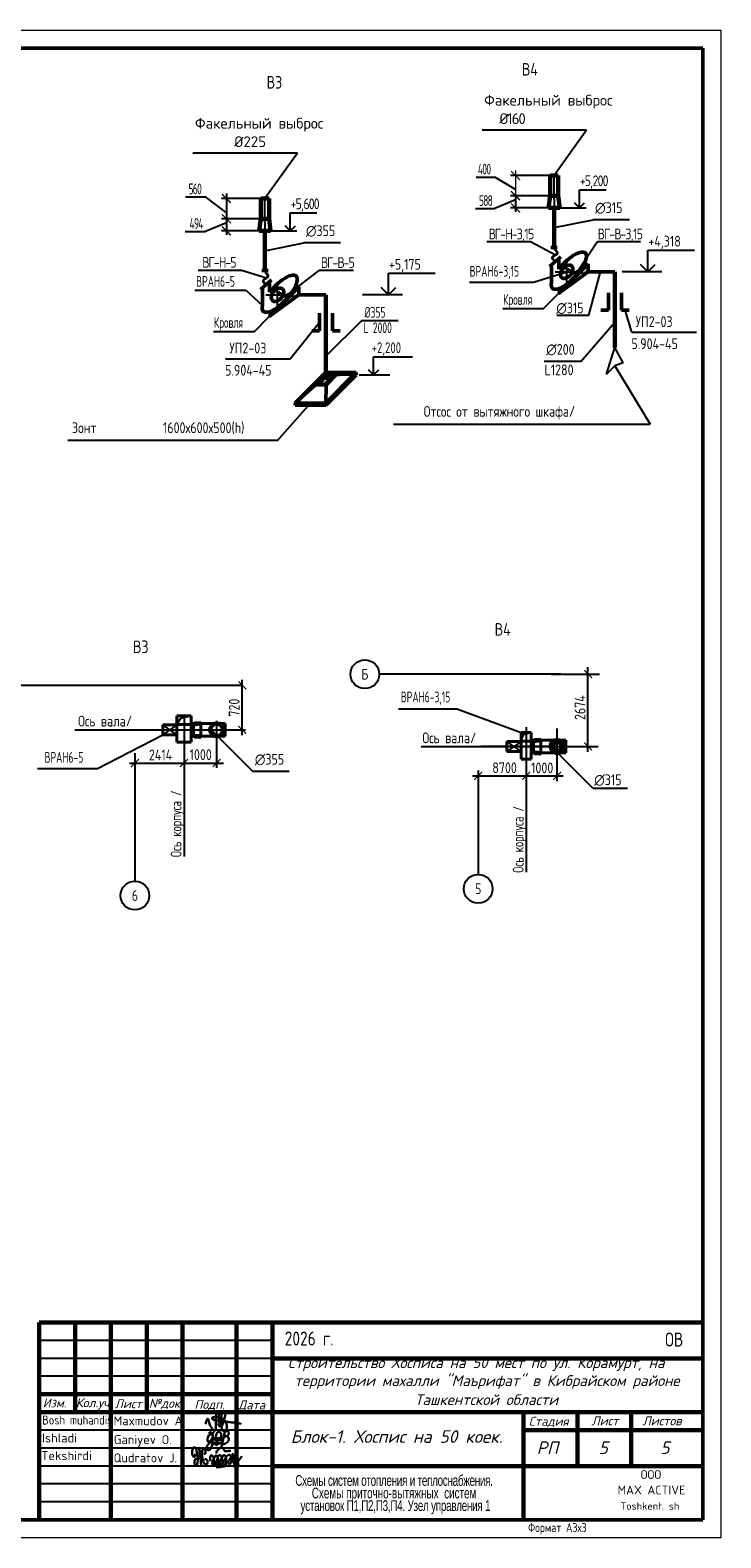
# Model space of a CAD drawing. Header units: millimetres. Extents: x -256102 to 1051688, y 9862 to 69256.
# Tile 28 of 33: x 155557 to 174807, y 9862 to 51862. Entities that reach past the tile are written whole.
import ezdxf
from ezdxf.enums import TextEntityAlignment as Align

# ---------------------------------------------------------------- set-up
doc = ezdxf.new("R2010")
doc.units = ezdxf.units.MM
doc.linetypes.add('GOST2.303 5', pattern=[24, 20, -1.5, 1, -1.5])
doc.linetypes.add('штриховая2', pattern=[9.525, 6.35, -3.175])
for name, color, linetype, lineweight in [('30мм', 7, 'Continuous', 30), ('Вспомогательные', 8, 'Continuous', 25), ('контуры', 7, 'Continuous', 20), ('Надписи', 51, 'Continuous', 30), ('Размер', 8, 'Continuous', 25), ('рамки', 141, 'Continuous', 60), ('стены', 4, 'Continuous', 50), ('Текст', 7, 'Continuous', 13), ('Формат', 7, 'Continuous', 50)]:
    doc.layers.add(name, color=color, linetype=linetype, lineweight=lineweight)
for name, color, linetype in [('Выносные', 8, 'Continuous'), ('желтые', 2, 'Continuous'), ('Размеры', 8, 'Continuous')]:
    doc.layers.add(name, color=color, linetype=linetype)
doc.styles.add('COMPLEX', font='isocpeur.ttf')
doc.styles.add('GOST 2.304', font='CS_Gost2304.shx')
doc.styles.get("Standard").update_dxf_attribs({"font": 'isocpeui.ttf'})
doc.styles.add('style4', font='isocpeur.ttf', dxfattribs={"height": 350})
doc.styles.add('ГОСТ', font='isocpeur.ttf', dxfattribs={"oblique": 15})
doc.styles.add('Текст', font='cs_gost2304.shx', dxfattribs={"width": 0.8, "height": 3})

# ---------------------------------------------------------------- blocks, each defined once
blk = doc.blocks.new('_ArchTick')
at = {"color": 0, "linetype": 'ByBlock', "const_width": 0.15}
blk.add_lwpolyline([(-0.5, -0.5), (0.5, 0.5)], dxfattribs=at)
blk = doc.blocks.new('A$C4c4061ee')
at = {"color": 184, "lineweight": 30}
blk.add_spline([(-39.7, -7.1), (-36.8, 4), (-34, 7.9), (-31.2, -0.1), (-24.1, -16.2), (-16.7, -23.5), (-13.9, -23.5), (-12.5, -17.9), (-12.5, 12.7), (-8.3, 24.8), (-4.4, 27), (-3.4, 21.4), (-5.7, 12.9), (-4.4, 8), (-4.4, -10), (-2, -12.6), (3.3, -10), (9.6, 6.1), (12.6, 19.5), (7.6, 28.9), (4.7, 26.6), (2.4, 16.6), (1.1, -1.2), (2.9, -14.2), (6.8, -24.8), (10.9, -24.8), (15, -21.3), (16.5, -17.2), (16.5, -9.9), (12, 2), (5.9, 7.4), (-2.7, 10.3), (-10, 12.1), (-17, 12.1), (-21.5, 11.2), (-22.5, 7.7), (-20, 5.4), (-14, 3.7), (-0.7, 1.8), (11, 0.5), (22.2, -1.2), (37.6, -2.6), (43.5, -3.6), (49.3, -4.5), (54.9, -6.4)], degree=3, dxfattribs=at)
blk = doc.blocks.new('Odil Ganiyev')
at = {"color": 184, "lineweight": 30}
for points, knots in [([(278093, -189111), (278063, -189124), (277979, -189180), (277976, -189469), (278121, -189357), (278159, -189260), (278167, -189222)], [0, 0, 0, 0, 84.01965, 319.3343, 434.006974, 519.963926, 519.963926, 519.963926, 519.963926]), ([(278167, -189222), (278181, -189151), (278171, -189084), (278111, -189103), (278093, -189111)], [526.826092, 526.826092, 526.826092, 526.826092, 665.559085, 706.396126, 706.396126, 706.396126, 706.396126]), ([(278396, -189316), (278466, -189243), (278495, -189145), (278487, -189009), (278378, -188944), (278332, -188998), (278319, -189020), (278305, -189050), (278280, -189134), (278300, -189288), (278388, -189386)], [0, 0, 0, 0, 210.331661, 341.544209, 437.993539, 521.209993, 521.209993, 521.209993, 602.643394, 823.015149, 823.015149, 823.015149, 823.015149]), ([(278617, -189118), (278680, -189058), (278780, -189127), (278817, -189262), (278675, -189400), (278595, -189412), (278531, -189410)], [498.211239, 498.211239, 498.211239, 498.211239, 560.962433, 628.560844, 789.184895, 992.203079, 992.203079, 992.203079, 992.203079]), ([(278604, -188939), (278630, -188908), (278658, -188890), (278746, -188897), (278776, -188980), (278743, -189054), (278691, -189101), (278617, -189118)], [0, 0, 0, 0, 59.301687, 137.83445, 232.671471, 306.955654, 371.443461, 371.443461, 371.443461, 371.443461])]:
    blk.add_open_spline(points, degree=3, knots=knots, dxfattribs=at)
for points in [[(278174, -189155), (278173, -189633), (278135, -189699), (278036, -189702), (278008, -189605), (278074, -189469), (278128, -189405), (278218, -189288)], [(278009, -189095), (278081, -189029), (278139, -189055), (278204, -188993)], [(278218, -189288), (278220, -189298), (278251, -189229), (278258, -189294), (278315, -189206), (278295, -189231), (278320, -189288), (278380, -189198), (278355, -189239), (278384, -189286), (278449, -189192), (278428, -189223), (278438, -189281), (278515, -189197), (278494, -189208), (278505, -189282), (278604, -188932), (278563, -189514)], [(278213, -189509), (278316, -189388), (278340, -189483), (278421, -189425), (278521, -189382)]]:
    blk.add_spline(points, degree=3, dxfattribs=at)
blk = doc.blocks.new('A$C77aec0c1')
at = {"color": 184, "lineweight": 30}
for points in [[(-78.4, 25.2), (-78.4, 19.8), (-80.1, 15.4), (-82.7, 15.2), (-85.9, 18.3), (-87.6, 24.6), (-87.6, 33.5), (-85.8, 41.5), (-83.2, 44.9), (-79.5, 45.3), (-74.8, 37.3), (-71.4, 24), (-70.3, 12.8), (-70.6, 1.9), (-72.5, -8.2), (-74.5, -11.9), (-76.7, -12.4), (-79.3, -9.8), (-81.1, -2.5), (-80.5, 2.8), (-78.6, 6.3), (-76.3, 8.1), (-74.2, 8.6)], [(-70.3, 8.8), (-64.2, 15.4), (-63.4, 26), (-64.7, 36.5), (-65.8, 41.1), (-66, 40.4), (-65.4, 38.6), (-63.9, 30.6), (-63.4, 26), (-62.4, 17.4), (-61.3, 7.7), (-60.5, -1.3), (-59.7, -9.1), (-59.2, -11.6), (-59.5, -10.3), (-59.8, -8.8), (-61, 4.4), (-61.6, 9.7), (-62.2, 15.2), (-62.4, 16.8), (-60.5, 15), (-58.2, 15.7), (-56.6, 21.2), (-56.7, 31.2), (-55.8, 37.1), (-53.2, 40), (-50, 39.7), (-45.9, 34.7), (-45.4, 29.7), (-46.3, 25.7), (-48.8, 25), (-50.3, 25.3)], [(-56.6, 20.3), (-55.7, 12.4), (-53.4, 2), (-50.9, -4.5), (-47.7, -7.4), (-43.4, -8.2), (-40.2, -6.5), (-38.7, -1.4), (-39.6, 2.9), (-41.5, 6), (-44.2, 7.7), (-47, 7.2), (-47.6, 5.7)], [(-30.4, 1), (-29.8, 17.4), (-28.4, 20.1), (-25.6, 19.9), (-20.5, 13.6), (-18.9, 4.6), (-17.5, -7.1), (-18.5, -11.1), (-21.9, -11.5), (-24, -7.9), (-23.3, -0.6), (-20.4, 7.3), (-17, 14), (-13.9, 18.7), (-9.6, 18.3), (-6.3, 10.9), (-5, -2.4), (-5, -8.8), (-9, -10.1), (-12.3, -6.5), (-11.2, 0.2), (-8.3, 6.3), (-6.9, 12.8), (-4.7, 17.9), (-0.2, 20.5), (4.2, 17.9), (6, 9.7), (7.1, 1), (7.6, -6.8), (4.7, -8.8), (0.1, -8.1), (-0.1, -1.4), (3.2, 6.9), (7.8, 15.8), (10.6, 19.9), (16, 19.6), (19.3, 13.2), (20.4, 0.9), (19.5, -6.1), (16.8, -9.2), (13.6, -8.5), (11.7, -1), (15.1, 6.9), (19.9, 14.2), (24.4, 19.9), (31, 21.1), (35, 14.6), (36.2, 0.9), (34.1, -5.6), (29.3, -6.4), (26.9, -3.5), (30.5, 6.3), (35.4, 12.4), (39.7, 19.3), (40.4, 25.2), (40.7, 24.3), (43.9, -4.9), (43.8, -3.9), (42.9, 9.7), (43.1, 12.5), (45.5, 16.5), (50.4, 21.1), (52.2, 22.2), (51.2, 21.8)], [(-10.4, 26.1), (-11.3, 30.7), (-5.9, 37.4), (1.2, 43.5), (6.2, 44.3), (10.3, 42.2), (12.4, 38), (15, 34.5), (18.4, 33), (24.9, 33.5), (29.4, 34.6), (33.6, 34.4), (35.1, 34)], [(42.9, 10.8), (45.1, 7.7), (48.3, 5.7), (51.7, 3.7), (54.9, -0.4), (57.8, -5.8), (58.9, -10.7), (58.5, -15.5), (56.8, -17.9), (52, -18.5), (48.4, -18.1), (46.1, -15.6), (45.8, -12.6), (48.1, -9.4), (51.1, -6.3), (54.5, -2.6), (57.9, 1), (62.2, 6.3), (66.5, 12.8), (69.8, 17.8)], [(-11.8, -17.3), (-2.7, -17.5), (7.9, -15.9), (17.6, -14.8), (25.1, -13.1), (30.9, -13.1)]]:
    blk.add_spline(points, degree=3, dxfattribs=at)

msp = doc.modelspace()

# ---------------------------------------------------------------- hatches: boundary and pattern name
at = {"layer": 'Размер', "lineweight": 40}
h = msp.add_hatch(color=4, dxfattribs=at)
edge = h.paths.add_edge_path()
edge.add_arc((170100.6, 32032.9), 3.49, 0, 360)
h = msp.add_hatch(color=4, dxfattribs=at)
edge = h.paths.add_edge_path()
edge.add_arc((170388.7, 32040.4), 3.49, 0, 360)
h = msp.add_hatch(color=4, dxfattribs=at)
edge = h.paths.add_edge_path()
edge.add_arc((170112.7, 31754.6), 3.49, 0, 360)
h = msp.add_hatch(color=4, dxfattribs=at)
edge = h.paths.add_edge_path()
edge.add_arc((170406.7, 31783.6), 3.49, 0, 360)

# ---------------------------------------------------------------- linework, layer by layer
at = {"color": 7, "lineweight": 50}
for p, q in [((162947, 41474.7), (163795.6, 42323.2)), ((162947, 41474.7), (163724.9, 42252.5)), ((163504.9, 41974.7), (163787.7, 42257.5)), ((163787.7, 42257.5), (163795.6, 42323.2)), ((163787.7, 42257.5), (164087.7, 42257.5)), ((163795.6, 42323.2), (164645.6, 42323.2)), ((163797, 41474.7), (164645.6, 42323.2)), ((163797, 41412.7), (164645.6, 42261.2)), ((163804.9, 41974.7), (164087.7, 42257.5)), ((164087.7, 42257.5), (164645.6, 42323.2)), ((164645.6, 42261.2), (164645.6, 42323.2)), ((162947, 41474.7), (163504.9, 41974.7)), ((163797, 41474.7), (163804.9, 41974.7)), ((162947, 41474.7), (163797, 41474.7)), ((162947, 41412.7), (162947, 41474.7)), ((162947, 41412.7), (163797, 41412.7)), ((163797, 41412.7), (163797, 41474.7))]:
    msp.add_line(p, q, dxfattribs=at)
at = {"color": 7, "linetype": 'ByBlock', "lineweight": -3}
for p, q in [((162947, 41412.7), (163795.6, 42261.2)), ((162947, 41412.7), (163724.9, 42190.5)), ((163795.6, 42261.2), (164645.6, 42261.2))]:
    msp.add_line(p, q, dxfattribs=at)
at = {"color": 7, "lineweight": 40}
msp.add_line((163804.9, 41974.7), (163504.9, 41974.7), dxfattribs=at)
at = {"color": 7}
for p, q in [((159647.5, 32508.2), (159250.5, 32232.6)), ((159647.5, 32232.6), (159250.5, 32508.2)), ((159647.5, 32523.2), (159760.9, 32691.2)), ((169241, 32042.2), (168844, 31766.7)), ((169241, 31766.7), (168844, 32042.2)), ((169241, 32057.2), (169303, 32243.9))]:
    msp.add_line(p, q, dxfattribs=at)
at = {"color": 0}
msp.add_line((174307.3, 10361.7), (174307.3, 10361.7), dxfattribs=at)
msp.add_line((174307.3, 10361.7), (174307.3, 10361.7), dxfattribs=at)
at = {"color": 7, "lineweight": 50}
msp.add_ellipse((163796.3, 42116.1), major_axis=(-127.2, -127.2), ratio=0.3954002, dxfattribs=at)
at = {"layer": '30мм', "color": 8, "lineweight": -3}
msp.add_line((169085.8, 47250.4), (169085.8, 46801.1), dxfattribs=at)
at = {"layer": 'Вспомогательные', "color": 0, "lineweight": -3}
for p, q in [((172773, 45127.8), (172773, 45737.3)), ((172773, 45737.3), (174076.5, 45737.3)), ((165541.3, 44486.1), (165541.3, 45095.5)), ((165541.3, 45095.5), (166844.8, 45095.5)), ((173165.8, 45127.8), (172052.5, 45127.8)), ((172773, 45127.8), (172570, 45330.9)), ((172773, 45127.8), (172976, 45330.9)), ((165541.3, 44486.1), (165338.3, 44689.1)), ((165541.3, 44486.1), (165744.3, 44689.1)), ((165934.1, 44486.1), (164820.8, 44486.1))]:
    msp.add_line(p, q, dxfattribs=at)
at = {"layer": 'Выносные'}
for p, q in [((170237.5, 43917.5), (171130.8, 43917.5)), ((171239.9, 30746.9), (172205.3, 30746.9))]:
    msp.add_line(p, q, dxfattribs=at)
at = {"layer": 'Выносные', "color": 0}
for p, q in [((162309.5, 15362), (155809.5, 15362)), ((162309.5, 14862), (155809.5, 14862)), ((162309.5, 14362), (155809.5, 14362)), ((162309.5, 12862), (155809.5, 12862)), ((162309.5, 12362), (155809.5, 12362)), ((162309.5, 11862), (155809.5, 11862)), ((162309.5, 11362), (155809.5, 11362)), ((162309.5, 10862), (155809.5, 10862))]:
    msp.add_line(p, q, dxfattribs=at)
at = {"layer": 'желтые', "color": 7}
for p, q in [((167985, 47764.8), (168504.9, 47764.8)), ((169079.9, 47419.5), (168504.9, 47764.8)), ((170081.3, 47810.4), (168948.3, 47810.4)), ((169085.8, 47134.3), (168504.9, 46889.6)), ((170081.3, 47250.4), (168948.3, 47250.4)), ((170866.6, 46910.3), (170725.2, 47051.7)), ((170866.6, 46910.3), (170725.2, 47051.7)), ((170866.6, 46910.3), (170866.6, 47410.3)), ((170866.6, 46910.3), (171008, 47051.7)), ((170866.6, 46910.3), (171008, 47051.7)), ((170866.8, 47410.7), (171611, 47410.2)), ((167969.5, 46889.6), (168504.9, 46889.6)), ((170081.3, 46910.4), (168948.3, 46910.4)), ((170261.3, 46910.4), (171051.8, 46910.4)), ((171130.8, 43917.5), (171455.2, 45127.8)), ((170900.7, 42631.2), (171855.1, 43729.7)), ((172329, 43444.5), (172143.2, 44057.4)), ((171623, 42274.5), (171855.1, 43024.6)), ((172087.1, 42589.8), (171855.1, 43024.6)), ((170900.7, 42631.2), (169884.6, 42631.2)), ((171623, 42274.5), (171855.1, 42514)), ((172087.1, 42589.8), (171855.1, 42514)), ((171855.1, 42514), (172835.9, 40881.3)), ((165685.1, 40881.3), (172835.9, 40881.3)), ((161468.7, 33608.9), (155063.4, 33608.9))]:
    msp.add_line(p, q, dxfattribs=at)
at = {"layer": 'желтые', "color": 7, "lineweight": -3}
for p, q in [((170159.9, 46359.8), (171246.5, 46577.3)), ((172262.6, 46577.3), (171246.5, 46577.3)), ((162100.4, 45718.1), (163187, 45935.6)), ((164203.1, 45935.6), (163187, 45935.6)), ((169500, 45971.4), (170202.3, 45603.5)), ((170825.5, 45157.5), (171362.5, 45963.2)), ((161451.1, 45179.7), (162142.8, 44961.7)), ((162766, 44515.7), (163609.8, 45167.5)), ((169588, 44836.8), (170511.8, 45127.8)), ((160146, 44619.5), (161564, 44619.5)), ((161564, 44619.5), (162031.6, 44190.8)), ((167802.4, 44836.8), (169588, 44836.8)), ((169868.9, 44108.8), (170282.3, 44522.3)), ((168728.3, 44108.8), (169868.9, 44108.8)), ((161809.4, 43467.1), (162222.8, 43880.5)), ((160668.8, 43467.1), (161809.4, 43467.1)), ((162449.6, 40434.8), (163372, 41474.7)), ((171095.6, 31754.4), (171095.6, 34113.5)), ((161468.7, 32220.4), (161468.7, 33758.9)), ((169294, 33919.4), (165285.9, 33919.4)), ((170350.2, 33919.4), (167750.1, 33919.4)), ((170082.5, 33919.4), (171428.7, 33919.4)), ((159847.5, 32762.2), (159847.5, 28837.7)), ((167476.6, 32945.6), (165822.7, 32945.6)), ((167476.6, 32945.6), (169241, 32296.2)), ((156801, 32370.4), (160856, 32370.4)), ((156865.4, 32370.4), (160739, 32370.4)), ((160356, 32370.4), (161559.1, 32370.4)), ((160356, 32370.4), (160856, 32370.4)), ((160356, 32370.4), (160856, 32370.4)), ((161763.4, 31212.9), (160606, 32370.4)), ((160756, 31316.1), (160756, 32620.4)), ((161233.1, 32370.4), (161468.7, 32370.4)), ((169382.5, 32445.8), (169382.5, 31557.2)), ((170245.6, 30939.2), (170245.6, 32403.5)), ((157417.7, 31280.5), (159250.5, 32232.6)), ((169382.5, 32296.2), (169382.5, 28410)), ((158476.6, 31721.8), (158476.6, 28154.2)), ((158476.6, 31721.8), (158476.6, 31296.3)), ((169382.5, 31557.2), (169382.5, 30950.3)), ((170082.5, 31904.4), (171388.8, 31904.4)), ((171239.9, 30746.9), (170082.5, 31904.4)), ((157417.7, 31280.5), (155763.9, 31280.5)), ((158326.6, 31446.3), (160056, 31446.3)), ((159756, 31446.3), (160948.9, 31446.3)), ((162779.5, 31212.9), (161763.4, 31212.9)), ((167883.9, 31090), (169532.5, 31090)), ((168044.8, 31240), (168044.8, 28342.9)), ((169232.5, 31090), (170412.6, 31090))]:
    msp.add_line(p, q, dxfattribs=at)
at = {"layer": 'желтые', "color": 251, "lineweight": -3}
for p in [(166458.9, 31904.4), (166626.3, 31904.4), (169832.5, 31904.4)]:
    msp.add_line(p, (170332.5, 31904.4), dxfattribs=at)
at = {"layer": 'желтые', "color": 251}
msp.add_line((169832.5, 31904.4), (170332.5, 31904.4), dxfattribs=at)
at = {"layer": 'желтые', "color": 251, "lineweight": 20}
for p in [(169382.5, 30994.5), (169382.5, 31090)]:
    msp.add_line(p, (169382.5, 31240), dxfattribs=at)
at = {"layer": 'желтые', "color": 7, "lineweight": -3}
for centre in [(164885.9, 33919.4), (158476.6, 27754.2), (168044.8, 27942.9)]:
    msp.add_circle(centre, 400, dxfattribs=at)
at = {"layer": 'желтые', "color": 2, "lineweight": 60}
msp.add_circle((160756, 32370.4), 177.5, dxfattribs=at)
at = {"layer": 'контуры', "lineweight": 60, "ltscale": 0.5}
msp.add_circle((170245.6, 31904.4), 125, dxfattribs=at)
msp.add_circle((170245.6, 31904.4), 125, dxfattribs=at)
at = {"layer": 'Размер', "color": 0}
for p, q in [((171066.3, 49078.9), (168151.9, 49078.9)), ((171066.3, 49078.9), (170161.3, 47810.4)), ((163006.8, 48437.2), (160092.4, 48437.2)), ((163006.8, 48437.2), (162101.8, 47168.7)), ((159888.6, 47215.1), (160445.4, 47215.1)), ((161020.4, 46777.7), (160445.4, 47215.1)), ((162021.8, 47168.7), (160888.8, 47168.7)), ((161026.3, 47310.4), (161026.3, 46396.6)), ((162807.1, 46268.6), (162807.1, 46768.6)), ((162807.3, 46769), (163551.5, 46768.4)), ((159874.6, 46249.3), (160445.4, 46249.3)), ((161026.3, 46492.6), (160445.4, 46249.3)), ((162021.8, 46608.7), (160888.8, 46608.7)), ((162021.8, 46268.7), (160888.8, 46268.7)), ((161026.3, 46608.7), (161026.3, 46159.4)), ((162201.8, 46268.7), (162992.3, 46268.7)), ((162807.1, 46268.6), (162665.7, 46410)), ((162807.1, 46268.6), (162665.7, 46410)), ((162807.1, 46268.6), (162948.5, 46410)), ((162807.1, 46268.6), (162948.5, 46410)), ((168286.9, 45971.4), (169500, 45971.4)), ((172571.5, 45963.2), (171362.5, 45963.2)), ((160238, 45179.7), (161451.1, 45179.7)), ((164570.5, 45167.5), (163609.8, 45167.5)), ((162804, 42707.1), (163621.9, 43730.2)), ((164804.2, 43769.5), (163794.3, 42783)), ((164804.2, 43769.5), (165815, 43769.5)), ((165129.3, 42260.8), (165129.3, 42760.8)), ((165129.3, 42760.8), (166208.9, 42760.2)), ((164731.2, 42261.2), (165585.6, 42261.2)), ((165129.3, 42260.8), (164987.9, 42402.2)), ((165129.3, 42260.8), (164987.9, 42402.2)), ((165129.3, 42260.8), (165270.7, 42402.2)), ((165129.3, 42260.8), (165270.7, 42402.2)), ((162449.6, 40434.8), (156609.1, 40434.8)), ((159760.9, 32691.2), (160047.5, 32762.2)), ((160047.5, 32161.2), (160047.5, 32516.2)), ((169303, 32243.9), (169524, 32296.2)), ((169524, 31695.2), (169524, 32050.2))]:
    msp.add_line(p, q, dxfattribs=at)
at = {"layer": 'Размер', "color": 8, "lineweight": 20}
msp.add_line((169085.8, 47952.1), (169085.8, 47038.4), dxfattribs=at)
at = {"layer": 'Размер', "color": 0, "lineweight": 60}
for p, q in [((170048.8, 47250.4), (170048.8, 47810.4)), ((170048.8, 47810.4), (170273.8, 47810.4)), ((170273.8, 47810.4), (170273.8, 47250.4)), ((161989.3, 46608.7), (161989.3, 47168.7)), ((161989.3, 47168.7), (162214.3, 47168.7)), ((162214.3, 47168.7), (162214.3, 46608.7)), ((170003.8, 46910.4), (170048.8, 47250.4)), ((170048.8, 47250.4), (170273.8, 47250.4)), ((170318.8, 46910.4), (170273.8, 47250.4)), ((170003.8, 46910.4), (170318.8, 46910.4)), ((170161.3, 46910.4), (170158.5, 45809.3)), ((161944.3, 46268.7), (161989.3, 46608.7)), ((161944.3, 46268.7), (162259.3, 46268.7)), ((161989.3, 46608.7), (162214.3, 46608.7)), ((162101.8, 46268.7), (162099, 45167.5)), ((162259.3, 46268.7), (162214.3, 46608.7)), ((171855.1, 45127.8), (171855.1, 43024.6)), ((163795.6, 44486.1), (163795.6, 42117.1))]:
    msp.add_line(p, q, dxfattribs=at)
at = {"layer": 'Размер', "color": 8}
for p, q in [((170161.3, 47250.4), (170161.3, 47810.4)), ((162101.8, 46608.7), (162101.8, 47168.7)), ((170161.3, 47155.4), (170161.3, 46910.4)), ((162101.8, 46513.7), (162101.8, 46268.7)), ((170511.8, 44802.8), (170511.8, 45452.8)), ((170186.8, 45127.8), (170836.8, 45127.8)), ((162452.3, 44161.1), (162452.3, 44811.1)), ((162127.3, 44486.1), (162777.3, 44486.1)), ((170082.5, 31904.4), (168119, 31904.4))]:
    msp.add_line(p, q, dxfattribs=at)
at = {"layer": 'Размер', "color": 8, "linetype": 'штриховая2'}
for p, q in [((170161.3, 47155.4), (170161.3, 47555.4)), ((162101.8, 46513.7), (162101.8, 46913.7))]:
    msp.add_line(p, q, dxfattribs=at)
at = {"layer": 'Размер', "color": 0, "lineweight": 50}
for p, q in [((170282.3, 44522.3), (171109.2, 45349.2)), ((171109.2, 45133.1), (170282.3, 44522.3)), ((171855.1, 45127.8), (171055.3, 45127.8)), ((171109.2, 45349.2), (171109.2, 45133.1)), ((162222.8, 43880.5), (163049.7, 44707.4)), ((163049.7, 44707.4), (163049.7, 44491.4)), ((171672.7, 44545.8), (171672.7, 44057.4)), ((172038, 44545.8), (172038, 44057.4)), ((163049.7, 44491.4), (162222.8, 43880.5)), ((163795.6, 44486.1), (162995.8, 44486.1)), ((163621.9, 43974.5), (163621.9, 43486)), ((163987.2, 43974.5), (163987.2, 43486)), ((171672.7, 44057.4), (171462.3, 44057.4)), ((172248.3, 44057.4), (172038, 44057.4)), ((163621.9, 43486), (163411.5, 43486)), ((164197.5, 43486), (163987.2, 43486))]:
    msp.add_line(p, q, dxfattribs=at)
at = {"layer": 'Размер', "color": 251, "lineweight": 20}
msp.add_line((161233.1, 33608.9), (161468.7, 33608.9), dxfattribs=at)
at = {"layer": 'Размер', "color": 7, "lineweight": 40}
for p, q in [((159647.5, 32023.2), (159647.5, 32762.2)), ((160047.5, 32762.2), (159647.5, 32762.2)), ((160047.5, 32023.2), (160047.5, 32762.2)), ((159250.5, 32508.2), (159647.5, 32508.2)), ((159250.5, 32508.2), (159250.5, 32232.6)), ((160047.5, 32523.2), (159647.5, 32523.2)), ((160047.5, 32547.9), (160110.4, 32547.9)), ((160047.5, 32516.2), (160047.5, 32161.2)), ((160110.4, 32192.9), (160110.4, 32547.9)), ((160310.4, 32547.9), (160992.5, 32547.9)), ((160310.4, 32192.9), (160310.4, 32547.9)), ((160992.5, 32192.9), (160992.5, 32547.9)), ((159250.5, 32232.6), (159647.5, 32232.6)), ((160047.5, 32023.2), (159647.5, 32023.2)), ((160047.5, 32192.9), (160110.4, 32192.9)), ((160310.4, 32192.9), (160992.5, 32192.9)), ((168844, 32042.2), (169241, 32042.2)), ((168844, 32042.2), (168844, 31766.7)), ((169241, 31557.2), (169241, 32296.2)), ((169524, 32296.2), (169241, 32296.2)), ((169241, 31609.5), (169241, 32109.5)), ((169524, 32057.2), (169241, 32057.2)), ((169524, 31557.2), (169524, 32296.2)), ((169524, 32081.9), (169586.9, 32081.9)), ((169524, 32050.2), (169524, 31695.2)), ((169586.9, 31726.9), (169586.9, 32081.9)), ((169786.9, 32081.9), (170482.1, 32081.9)), ((169786.9, 31726.9), (169786.9, 32081.9)), ((170482.1, 31726.9), (170482.1, 32081.9)), ((168844, 31766.7), (169241, 31766.7)), ((169524, 31557.2), (169241, 31557.2)), ((169524, 31726.9), (169586.9, 31726.9)), ((169786.9, 31726.9), (170482.1, 31726.9))]:
    msp.add_line(p, q, dxfattribs=at)
at = {"layer": 'Размер', "color": 4, "lineweight": 40}
for centre in [(170100.6, 32032.9), (170388.7, 32040.4), (170112.7, 31754.6), (170406.7, 31783.6)]:
    msp.add_circle(centre, 3.49, dxfattribs=at)
for start, end in [(146.69534, 224.25696), (50.0024, 129.97791), (331.70295, 36.66005), (232.72032, 317.97915)]:
    msp.add_arc((170245.6, 31904.4), 198.3, start, end, dxfattribs=at)
at = {"layer": 'Размер', "color": 2, "linetype": 'ByBlock', "lineweight": 35}
for points in [[(170191.5, 45413.7), (170147, 45456.2), (170044.2, 45554.2), (170361.2, 45643.8), (170155, 45756.3), (170158.3, 45807.7), (170158.5, 45809.3)], [(162132.1, 44772), (162087.5, 44814.4), (161984.7, 44912.5), (162301.7, 45002), (162095.5, 45114.6), (162098.8, 45166), (162099, 45167.5)]]:
    msp.add_open_spline(points, degree=3, knots=[0, 0, 0, 0, 1.417518, 3.2737595, 5.0235969, 5.0782472, 5.0782472, 5.0782472, 5.0782472], dxfattribs=at)
for points in [[(170511.8, 45127.8), (170560.1, 45201.2), (170679.5, 45086.1), (170831, 45159), (170953.2, 45081.2), (171055.3, 45127.8)], [(162452.3, 44486.1), (162500.6, 44559.4), (162620, 44444.3), (162771.5, 44517.2), (162893.7, 44439.4), (162995.8, 44486.1)]]:
    msp.add_spline(points, degree=3, dxfattribs=at)
at = {"layer": 'Размер', "color": 7, "lineweight": 40}
for points, knots in [([(160110.4, 32547.9), (160116.3, 32521.1), (160143.7, 32482.6), (160143.6, 32629.2), (160174.6, 32446.1), (160202.7, 32634.5), (160223.9, 32452.3), (160252, 32634.5), (160272.9, 32463.3), (160279.9, 32603), (160303.3, 32553.2), (160310.4, 32547.9)], [0.2134861, 0.2134861, 0.2134861, 0.2134861, 0.4495667, 1.0698452, 1.7077716, 2.4004456, 3.0383721, 3.6945435, 4.3268728, 4.8258347, 5.0436429, 5.0436429, 5.0436429, 5.0436429]), ([(160110.4, 32192.9), (160115.2, 32211.2), (160146.1, 32246.8), (160144.9, 32099), (160172.3, 32282.7), (160191.9, 32101.7), (160211, 32282.6), (160234.3, 32100), (160258.1, 32271.3), (160279.1, 32116.9), (160301.9, 32180.3), (160310.4, 32192.9)], [0.1590845, 0.1590845, 0.1590845, 0.1590845, 0.3485513, 0.9796542, 1.6119836, 2.2482345, 2.8805638, 3.5367352, 4.1746616, 4.7385128, 5.0709802, 5.0709802, 5.0709802, 5.0709802]), ([(169586.9, 32081.9), (169592.8, 32055.1), (169620.2, 32016.6), (169620.1, 32163.2), (169651.1, 31980.1), (169679.2, 32168.5), (169700.4, 31986.3), (169728.5, 32168.5), (169749.4, 31997.3), (169756.5, 32137), (169779.8, 32087.2), (169786.9, 32081.9)], [0.2134861, 0.2134861, 0.2134861, 0.2134861, 0.4495667, 1.0698452, 1.7077716, 2.4004456, 3.0383721, 3.6945435, 4.3268728, 4.8258347, 5.0436429, 5.0436429, 5.0436429, 5.0436429]), ([(169586.9, 31726.9), (169591.8, 31745.2), (169622.6, 31780.9), (169621.4, 31633), (169648.8, 31816.7), (169668.4, 31635.7), (169687.6, 31816.6), (169710.9, 31634), (169734.6, 31805.3), (169755.6, 31651), (169778.5, 31714.3), (169786.9, 31726.9)], [0.1590845, 0.1590845, 0.1590845, 0.1590845, 0.3485513, 0.9796542, 1.6119836, 2.2482345, 2.8805638, 3.5367352, 4.1746616, 4.7385128, 5.0709802, 5.0709802, 5.0709802, 5.0709802])]:
    msp.add_open_spline(points, degree=3, knots=knots, dxfattribs=at)
at = {"layer": 'Размеры', "color": 7, "linetype": 'GOST2.303 5', "ltscale": 200}
for p, q in [((172329, 43444.5), (174126.9, 43444.5)), ((161006.2, 42707.1), (162804, 42707.1))]:
    msp.add_line(p, q, dxfattribs=at)
at = {"layer": 'рамки', "color": 0}
for p, q in [((155807.3, 15861.7), (174307.3, 15861.7)), ((155807.3, 10361.7), (155807.3, 15861.7)), ((156809.5, 13362), (156809.5, 15861.7)), ((157807.3, 10361.7), (157807.3, 15861.7)), ((158809.5, 13362), (158809.5, 15861.7)), ((159807.3, 10361.7), (159807.3, 15861.7)), ((161307.3, 10361.7), (161307.3, 15861.7)), ((162307.3, 10361.7), (162307.3, 15861.7)), ((162307.3, 14861.7), (174307.3, 14861.7)), ((162309.5, 13862), (155809.5, 13862)), ((162309.5, 13362), (155809.5, 13362)), ((162307.3, 13361.7), (174307.3, 13361.7)), ((169307.3, 10361.7), (169307.3, 13361.7)), ((170807.3, 11861.7), (170807.3, 13361.7)), ((172307.3, 11861.7), (172307.3, 13361.7)), ((169306.1, 12861.7), (174306.1, 12861.7)), ((162307.3, 11861.7), (174307.3, 11861.7))]:
    msp.add_line(p, q, dxfattribs=at)
at = {"layer": 'стены', "color": 7, "lineweight": 50}
for p, q in [((170071.1, 45809.3), (170245.9, 45809.3)), ((170347.2, 45550.8), (170035.9, 45276.6)), ((170292, 45502.2), (170292, 45204.4)), ((162011.6, 45167.5), (162186.4, 45167.5)), ((170091.1, 44832.6), (170091.1, 45325.3)), ((162287.7, 44909.1), (161976.4, 44634.9)), ((162031.6, 44190.8), (162031.6, 44683.5)), ((162232.5, 44860.4), (162232.5, 44562.6))]:
    msp.add_line(p, q, dxfattribs=at)
for centre, major_axis, start_param, end_param in [((170571.6, 45161.7), (456.7, 492.3), 2.5793571, 8.0929533), ((162512.2, 44520), (-456.7, -492.3), 1.7899486, 4.9513606), ((170571.6, 45161.7), (-456.7, -492.3), 5.7209498, 8.0044537), ((162512.2, 44520), (-456.7, -492.3), 5.7209498, 8.0044537)]:
    msp.add_ellipse(centre, major_axis=major_axis, ratio=0.3587244, start_param=start_param, end_param=end_param, dxfattribs=at)
for centre in [(170511.8, 45127.8), (162452.3, 44486.1)]:
    msp.add_ellipse(centre, major_axis=(144.6, 160.2), ratio=0.6386778, dxfattribs=at)
at = {"layer": 'Формат', "lineweight": 20}
for p, q in [((85673, 51861.7), (174807.3, 51861.7)), ((174807.3, 51861.7), (174807.3, 9861.7)), ((174807.3, 9861.7), (85707.3, 9861.7))]:
    msp.add_line(p, q, dxfattribs=at)
at = {"layer": 'Формат', "color": 0}
for p, q in [((87673, 51361.7), (174307.3, 51361.7)), ((174307.3, 51361.7), (174307.3, 10361.7)), ((174307.3, 20361.7), (174307.3, 10361.7)), ((87673, 10361.7), (174307.3, 10361.7)), ((155807.3, 10361.7), (174307.3, 10361.7)), ((155807.3, 10361.7), (174307.3, 10361.7))]:
    msp.add_line(p, q, dxfattribs=at)

# ---------------------------------------------------------------- block references
for name, p, xscale, yscale, zscale in [('A$C4c4061ee', (160863.5, 13098.3), 10.45975922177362, 10.45975922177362, 10.45975922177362), ('A$C77aec0c1', (160845.8, 11985), 8.776011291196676, 8.776011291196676, 8.776011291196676)]:
    msp.add_blockref(name, p, dxfattribs=dict(xscale=xscale, yscale=yscale, zscale=zscale))
at = {"xscale": 0.7326778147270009, "yscale": 0.7326778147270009, "zscale": 0.7326778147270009, "rotation": 351.5695638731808}
msp.add_blockref('Odil Ganiyev', (-20643.8, 179674.7), dxfattribs=at)
at = {"layer": 'желтые', "color": 251, "lineweight": 20}
for p, xscale, yscale, zscale, rotation in [((171108.6, 33919.4), 219.9999999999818, 219.9999999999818, 219.9999999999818, 90), ((171108.6, 31904.4), 219.9999999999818, 219.9999999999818, 219.9999999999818, 270), ((158476.6, 31446.3), 220.0000000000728, 220.0000000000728, 220.0000000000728, 180), ((168044.8, 31090), 220.0000000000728, 220.0000000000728, 220.0000000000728, 180), ((169382.5, 31090), 220.0000000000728, 220.0000000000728, 220.0000000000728, 180)]:
    msp.add_blockref('_ArchTick', p, dxfattribs=dict(at, xscale=xscale, yscale=yscale, zscale=zscale, rotation=rotation))
at = {"layer": 'желтые', "color": 251, "lineweight": 20, "xscale": 220.0000000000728, "yscale": 220.0000000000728, "zscale": 220.0000000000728}
for p in [(159847.5, 31446.3), (160756, 31446.3), (169382.5, 31090), (170245.6, 31090)]:
    msp.add_blockref('_ArchTick', p, dxfattribs=at)
at = {"layer": 'Размер', "color": 8, "lineweight": 20, "xscale": 250, "yscale": 250, "zscale": 250}
for p, rotation in [((169085.8, 47810.4), 90), ((161026.3, 47168.7), 90), ((169085.8, 47250.4), 270), ((169085.8, 46910.4), 270), ((161026.3, 46608.7), 270), ((161026.3, 46268.7), 270)]:
    msp.add_blockref('_ArchTick', p, dxfattribs=dict(at, rotation=rotation))
at = {"layer": 'Размер', "color": 251, "lineweight": 20, "xscale": 219.9999999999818, "yscale": 219.9999999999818, "zscale": 219.9999999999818}
for p, rotation in [((161468.7, 33608.9), 90), ((161468.7, 32370.4), 270)]:
    msp.add_blockref('_ArchTick', p, dxfattribs=dict(at, rotation=rotation))

# ---------------------------------------------------------------- texts
at = {"color": 0}
for s, p in [('Строительство Хосписа на 50 мест по ул. Корамурт, на', (162739.6, 14589.2)), ('территории махалли "Маърифат" в Кибрайском районе', (162923, 14091.5)), ('Ташкентской области', (166279.2, 13561.6))]:
    msp.add_text(s, height=300, dxfattribs=at).set_placement(p)
at = {"color": 0, "linetype": 'Continuous', "lineweight": -2, "style": 'COMPLEX', "width": 0.85}
msp.add_text('Bosh muhandis', height=250, dxfattribs=at).set_placement((156872, 13143.6), align=Align.MIDDLE_CENTER)
at = {"color": 0, "linetype": 'Continuous', "lineweight": -2, "style": 'COMPLEX'}
for s, p in [('Maxmudov A.', (157881.3, 12998.1)), ('Ganiyev O.', (157890, 12472.4)), ('Qudratov J.', (157881.3, 11965))]:
    msp.add_text(s, height=250, dxfattribs=at).set_placement(p)
for s, p in [('Ishladi', (156375.7, 12644.7)), ('Tekshirdi', (156574, 12151.7))]:
    msp.add_text(s, height=250, dxfattribs=at).set_placement(p, align=Align.MIDDLE_CENTER)
at = {"color": 0, "lineweight": 50, "style": 'ГОСТ', "oblique": 15}
msp.add_text('Блок-1. Хоспис на 50 коек.', height=350, dxfattribs=at).set_placement((162818.3, 12507.6))
at = {"style": 'COMPLEX'}
for s, p in [('ООО', (172572.5, 11503.4)), ('MAX ACTIVE', (171928.8, 11072.2))]:
    msp.add_text(s, height=243.53, dxfattribs=at).set_placement(p)
at = {"ltscale": 100, "style": 'COMPLEX'}
msp.add_text('Toshkent. sh', height=206.667, dxfattribs=at).set_placement((173650.7, 10644), align=Align.RIGHT)
at = {"color": 0, "lineweight": 30, "style": 'GOST 2.304'}
msp.add_text('Формат А3х3', height=250, dxfattribs=at).set_placement((169433.8, 10022.6))
at = {"color": 0, "insert": (165699.9, 11065.2), "char_height": 300, "width": 5741.818, "attachment_point": 5, "line_spacing_factor": 0.7, "style": 'GOST 2.304'}
msp.add_mtext('{\\fArial Narrow|b0|i0|c204|p34;\\W0.8;\\T0.95;Схемы систем отопления и теплоснабжения.\\P\\T1;Схемы приточно-вытяжных  систем\\fArial Narrow|b0|i0|c0|p34;\\T0.95;\\P\\fArial Narrow|b0|i0|c204|p34; установок П1,П2,П3,П4. Узел управления 1 }', dxfattribs=at)
at = {"layer": 'Надписи', "color": 0, "style": 'ГОСТ', "oblique": 15}
for s, height, p in [('Изм.', 250, (155906.9, 13493.7)), ('Кол.уч.', 250, (156832.5, 13499.9)), ('Лист', 250, (157914.9, 13472.5)), ('№док.', 250, (158866.8, 13484.3)), ('Подп.', 250, (160135.8, 13454.3)), ('Дата', 250, (161352.8, 13439.5)), ('Стадия', 250, (169454.8, 12983.1)), ('Лист', 250, (171202.3, 12996.9)), ('Листов', 250, (172624.7, 12996.9)), ('РП', 350, (169675.8, 12197.1)), ('5', 350, (171403.7, 12197.1)), ('5', 350, (173120.4, 12197.1))]:
    msp.add_text(s, height=height, dxfattribs=at).set_placement(p)
at = {"layer": 'Размер', "color": 2, "lineweight": 35, "style": 'GOST 2.304'}
for p in [(156895.4, 32463.4), (166488.9, 31997.4)]:
    msp.add_text('Ось вала/', height=300, dxfattribs=at).set_placement(p)
at = {"layer": 'Размер', "color": 2, "lineweight": 35, "style": 'GOST 2.304', "width": 0.9}
for p in [(159774.3, 28823.8), (169309.4, 28389.4)]:
    msp.add_text('Ось корпуса /', height=300, rotation=90, dxfattribs=at).set_placement(p)
at = {"layer": 'Размер', "color": 2, "lineweight": 35, "char_height": 300, "attachment_point": 5, "style": 'GOST 2.304'}
for s, insert in [('{\\W0.8;\\T0.85;400}', (168209.4, 47989.8)), ('{\\W0.8;\\T0.85;560}', (160145.9, 47440.1)), ('{\\W0.8;\\T0.85;588}', (168246.9, 47114.6)), ('{\\W0.8;\\T0.85;494}', (160183.4, 46474.3))]:
    msp.add_mtext(s, dxfattribs=dict(at, insert=insert))
at = {"layer": 'Размер', "color": 2, "lineweight": 30, "char_height": 300, "attachment_point": 5, "rotation": 90, "style": 'GOST 2.304'}
for s, insert in [('720', (161243.7, 32989.6)), ('2674', (170883.6, 32989.4))]:
    msp.add_mtext(s, dxfattribs=dict(at, insert=insert))
at = {"layer": 'Текст'}
for s, height, style, p in [('В4', 350, 'GOST 2.304', (169260.3, 50594.6)), ('В3', 350, 'GOST 2.304', (162148, 50233.8)), ('∅315', 300, 'GOST 2.304', (171303.2, 46766.3)), ('∅355', 300, 'GOST 2.304', (163243.7, 46124.5)), ('+4,318', 300, 'Текст', (172789, 45832.5)), ('+5,175', 300, 'Текст', (165557.3, 45190.8)), ('∅315', 300, 'GOST 2.304', (170220.2, 43973.6)), ('УП2-03', 300, 'GOST 2.304', (172435.5, 43591.8)), ('5.904-45', 300, 'GOST 2.304', (172313.2, 42974.9)), ('УП2-03', 300, 'GOST 2.304', (161112.6, 42854.5)), ('∅200', 300, 'GOST 2.304', (169941.3, 42820.1)), ('5.904-45', 300, 'GOST 2.304', (160990.3, 42237.6)), ('L1280', 300, 'GOST 2.304', (169894, 42247.6)), ('Отсос от вытяжного шкафа/', 300, 'GOST 2.304', (166525.3, 41091.3)), ('Зонт', 300, 'GOST 2.304', (156724.2, 40635.7)), ('1600х600х500(h)', 300, 'GOST 2.304', (159259.2, 40635.7)), ('Расположения вентиляторов на кровле', 350, 'GOST 2.304', (147562, 37093.5)), ('В4', 350, 'GOST 2.304', (168503, 34993.1)), ('В3', 350, 'GOST 2.304', (158422.3, 34508.6)), ('∅355', 300, 'GOST 2.304', (161820.1, 31401.8)), ('∅315', 300, 'GOST 2.304', (171277.2, 30828.2))]:
    msp.add_text(s, height=height, dxfattribs=dict(at, style=style)).set_placement(p)
at = {"layer": 'Текст', "style": 'GOST 2.304'}
for s, width, p in [(' ВРАН6-5  ', 0.8, (160061.7, 44712.5)), (' ВРАН6-3,15', 0.8, (167684, 44996)), ('Кровля', 0.8, (168737.3, 44209.6)), ('Кровля', 0.8, (160677.8, 43567.9)), ('+2,200', 0.9, (165077.3, 42865.6)), (' ВРАН6-3,15  ', 0.8, (165765.6, 33137.2))]:
    msp.add_text(s, height=300, dxfattribs=dict(at, width=width)).set_placement(p)
for s, p in [('Б', (164885.9, 33919.4)), ('6', (158476.6, 27754.2)), ('5', (168044.8, 27942.9))]:
    msp.add_text(s, height=300, dxfattribs=at).set_placement(p, align=Align.MIDDLE_CENTER)
at = {"layer": 'Текст', "lineweight": 35, "style": 'GOST 2.304', "width": 0.8}
msp.add_text(' ВРАН6-5 ', height=300, dxfattribs=at).set_placement((155837.2, 31452.8))
at = {"layer": 'Текст', "color": 0, "lineweight": 25, "style": 'style4', "width": 0.8}
for s, p in [('2026 г.', (162651.5, 15219.8)), ('ОВ', (173252.7, 15190.6))]:
    msp.add_text(s, height=390, dxfattribs=at).set_placement(p)
at = {"layer": 'Текст', "char_height": 300, "attachment_point": 1, "style": 'GOST 2.304'}
for s, insert, width, line_spacing_factor in [('{\\fISOCPEUR|b0|i0|c204|p34;Факельный выброс\\W0.8;\\T0.85;     \\W1; %%C160}', (168209.6, 50060.2), 3824.634, 1.028571), ('{\\fISOCPEUR|b0|i0|c204|p34;Факельный выброс\\P\\fISOCPEUR|b0|i0|c0|p34; \\fISOCPEUR|b0|i0|c204|p34;\\W0.8;\\T0.85;    \\W1;\\T1;  %%C225}', (160150.1, 49418.5), 4403.771, 1.028571), ('{\\fISOCPEUR|b0|i0|c204|p34;\\W0.8;\\T0.85;+5,200}', (170875.6, 47815.6), 4340.889, 1.371429), ('{\\fISOCPEUR|b0|i0|c204|p34;\\W0.8;\\T0.85;+5,600}', (162816.1, 47173.8), 4340.889, 1.371429), ('{\\fISOCPEUR|b0|i0|c204|p34;\\W0.8;\\T0.85;ВГ-Н-3,15}', (168336.3, 46334.1), 1219.239, 1.371429), ('{\\fISOCPEUR|b0|i0|c204|p34;\\W0.8;\\T0.85;ВГ-В-3,15}', (171375.4, 46332.6), 1324.135, 1.371429), ('{\\fISOCPEUR|b0|i0|c204|p34;\\W0.8;\\T0.85;ВГ-Н-5}', (160354, 45542.4), 4340.889, 1.371429), ('{\\fISOCPEUR|b0|i0|c204|p34;\\W0.8;\\T0.85;ВГ-В-5\\W1;\\T1; }', (163660.9, 45536.9), 4340.889, 1.371429), (' {\\W0.8;%%C355\\P L 2000}', (164723.6, 44150), 1047.182, 0.857143)]:
    msp.add_mtext(s, dxfattribs=dict(at, insert=insert, width=width, line_spacing_factor=line_spacing_factor))
at = {"layer": 'Текст', "char_height": 300, "attachment_point": 5, "style": 'GOST 2.304'}
for s, insert in [('2414', (159191.3, 31671.3)), ('1000', (160310.5, 31679.4)), ('8700', (168779.3, 31315)), ('1000', (169827.8, 31309.9))]:
    msp.add_mtext(s, dxfattribs=dict(at, insert=insert))

doc.saveas('drawing.dxf')
